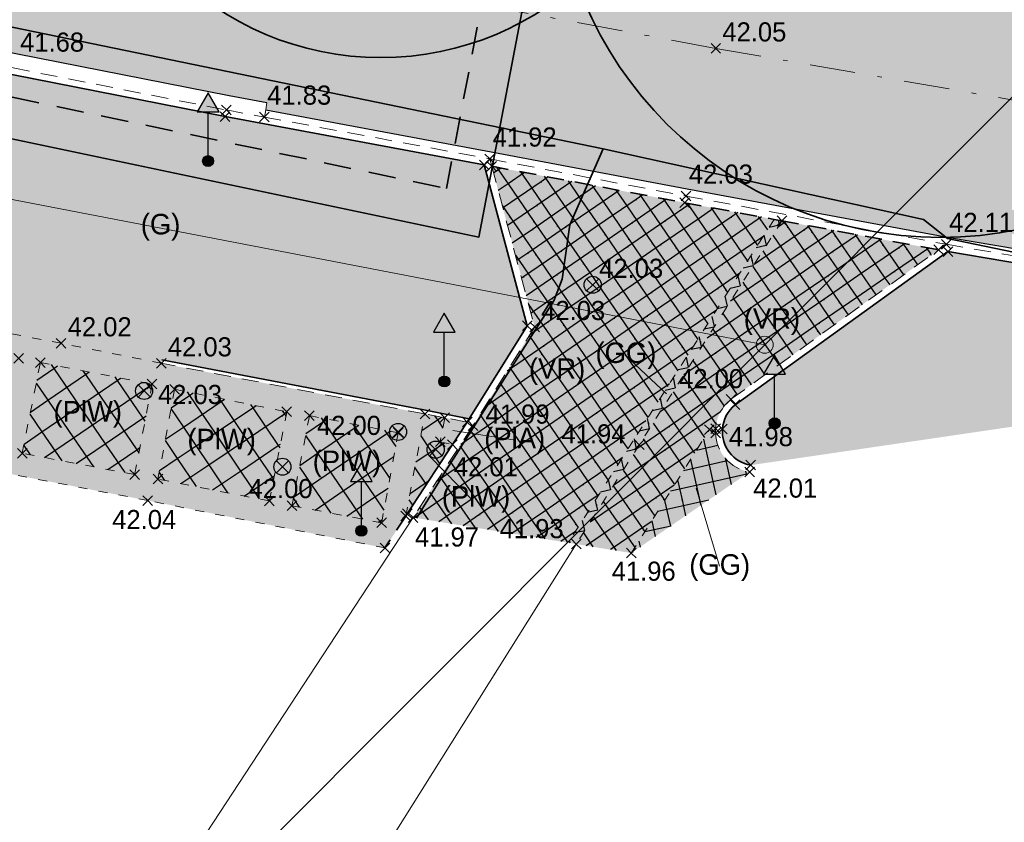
# Model space of a CAD drawing. Extents: x 353221 to 353633, y 5707812 to 5707954.
# Tile 20 of 35: x 353490 to 353511, y 5707853 to 5707870. Entities that reach past the tile are written whole.
import ezdxf

# ---------------------------------------------------------------- set-up
doc = ezdxf.new("R2010")
doc.units = 0
doc.header["$MEASUREMENT"] = 0
for name, pattern in [('LINE_LT_5', [1, 0.6, -0.4]), ('LINE_LT_6', [0.62, 0.37, -0.25]), ('LINE_LT_7', [0.45, 0.2, -0.25]), ('LINE_LT_8', [2.1, 1, -0.5, 0.1, -0.5])]:
    doc.linetypes.add(name, pattern=pattern)
for name, color, linetype in [('ALK', 7, 'Continuous'), ('Beschriftung-Punkte', 7, 'Continuous'), ('Bordstein', 7, 'Continuous'), ('Bordstein_abgesenkt', 7, 'Continuous'), ('Bäume', 7, 'Continuous'), ('Fahrbahnmitte', 7, 'Continuous'), ('Fahrbahnmitte_Punkt', 7, 'Continuous'), ('Oberfläche', 7, 'Continuous'), ('Punkte_Geh- und Radweg', 7, 'Continuous'), ('Punkte_OK-Bordstein', 7, 'Continuous'), ('Punkte_UK-Bordstein', 7, 'Continuous'), ('Rinne', 7, 'Continuous'), ('Topographie', 7, 'Continuous'), ('Verkehrszeichen', 7, 'Continuous'), ('Vers-Fernwärme', 7, 'Continuous'), ('Vers-Gas', 7, 'Continuous'), ('ZL_Linien', 7, 'Continuous'), ('ZZF_Asphalt', 7, 'Continuous'), ('ZZF_Betongroßpflaster', 7, 'Continuous'), ('ZZF_Betonplatten', 7, 'Continuous'), ('ZZF_Betonverbundpflaster', 7, 'Continuous'), ('ZZF_Grünfläche', 7, 'Continuous'), ('ZZL_Rinne_HK', 7, 'Continuous'), ('ZZL_Zuweisungslinie Flächen', 7, 'Continuous')]:
    doc.layers.add(name, color=color, linetype=linetype)
doc.styles.add('2009', font='txt', dxfattribs={"height": 1})
doc.styles.add('59', font='txt', dxfattribs={"height": 1})

# ---------------------------------------------------------------- blocks, each defined once
blk = doc.blocks.new('609')
at = {"color": 7, "lineweight": 25, "true_color": 0xffffff}
for p, q in [((0, 0), (-0.53033, 0.53033)), ((-0.53033, -0.53033), (0.53033, 0.53033)), ((0, 0), (0.53033, -0.53033))]:
    blk.add_line(p, q, dxfattribs=at)
blk = doc.blocks.new('610')
at = {"color": 7, "lineweight": 25, "true_color": 0xffffff}
for p, q in [((0.53033, 0.53033), (-0.53033, -0.53033)), ((-0.53033, 0.53033), (0.53033, -0.53033))]:
    blk.add_line(p, q, dxfattribs=at)
blk = doc.blocks.new('90009')
at = {"color": 30, "lineweight": 25, "true_color": 0xff8c28}
for p, q in [((-0.266163, -0.266142), (0, 0)), ((0.265153, -0.265153), (-0.265173, 0.265173)), ((0, 0), (0.264168, 0.264188))]:
    blk.add_line(p, q, dxfattribs=at)
blk.add_circle((-0.000997, -0.000977), 0.375, dxfattribs=at)
blk = doc.blocks.new('90012')
at = {"true_color": 0x000000}
blk.add_hatch(color=18, dxfattribs=at).paths.add_polyline_path([(0.962788, 4.332544), (-0.962788, 4.33254), (0, 6.000144)])
h = blk.add_hatch(color=18, dxfattribs=at)
edge = h.paths.add_edge_path(flags=0)
edge.add_arc((0, 0), 0.481396, 0, 360)
h = blk.add_hatch(color=18, dxfattribs=at)
edge = h.paths.add_edge_path(flags=0)
edge.add_arc((0, 0), 0.481396, 0, 360)
at = {"color": 7, "lineweight": 25, "true_color": 0xffffff}
for p, q in [((0, 6.000144), (-0.962788, 4.33254)), ((0, 6.000144), (-0.962788, 4.33254)), ((0.962788, 4.332544), (0, 6.000144)), ((0.962788, 4.332544), (0, 6.000144)), ((-0.962788, 4.33254), (0.962788, 4.332544)), ((-0.962788, 4.33254), (0.962788, 4.332544)), ((0, 0.481396), (0, 4.33254)), ((0, 0.481396), (0, 4.33254))]:
    blk.add_line(p, q, dxfattribs=at)
blk.add_circle((0, 0), 0.481396, dxfattribs=at)
blk.add_circle((0, 0), 0.481396, dxfattribs=at)

msp = doc.modelspace()

# ---------------------------------------------------------------- hatches: boundary and pattern name
at = {"layer": 'ZZF_Asphalt', "true_color": 0xffff78}
msp.add_hatch(color=51, dxfattribs=at).paths.add_polyline_path([(353515.998, 5707870.943), (353515.969, 5707870.785), (353514.214, 5707871.118), (353511.29, 5707871.667), (353509.518, 5707871.977), (353508.246, 5707872.242), (353505.305, 5707872.778), (353504.888, 5707872.871), (353502.77, 5707873.276), (353498.264, 5707874.113), (353497.211, 5707874.29), (353495.561, 5707874.63), (353491.644, 5707875.412), (353487.428, 5707876.157), (353485.592, 5707876.494), (353484.179, 5707876.85), (353481.838, 5707877.292), (353478.897, 5707877.862), (353477.406, 5707878.111), (353476.65, 5707878.28), (353473.431, 5707878.924), (353469.725, 5707879.603), (353467.828, 5707879.984), (353463.534, 5707880.821), (353460.286, 5707881.473), (353457.304, 5707882.042), (353454.451, 5707882.564), (353453.389, 5707882.752), (353452.417, 5707882.951), (353450.665, 5707883.328), (353446.495, 5707884.144), (353445.9, 5707880.854), (353445.416, 5707877.917), (353446.699, 5707877.682), (353450.94, 5707876.864), (353454.295, 5707876.227), (353455.8, 5707875.928), (353459.651, 5707875.166), (353466.48, 5707873.844), (353473.728, 5707872.437), (353481.856, 5707870.867), (353485.108, 5707870.236), (353489.506, 5707869.372), (353494.189, 5707868.45), (353495.02, 5707868.296), (353494.991, 5707868.138), (353499.941, 5707867.218), (353504.25, 5707866.404), (353509.963, 5707865.345), (353515.207, 5707864.458), (353519.367, 5707863.747), (353523.963, 5707862.973), (353524.807, 5707862.834), (353527.276, 5707862.425), (353528.135, 5707865.445), (353528.999, 5707868.996), (353530.137, 5707873.322), (353531.414, 5707879.283), (353527.93, 5707881.478, 0.024185), (353527.213, 5707879.224, 0.028069), (353526.992, 5707878.043, -0.043009), (353526.729, 5707876.824, -0.043371), (353526.109, 5707875.279, -0.0263), (353525.507, 5707874.315, -0.042352), (353524.505, 5707873.06, -0.053636), (353523.192, 5707871.957, -0.063956), (353521.348, 5707871.036, -0.061246), (353519.342, 5707870.617, -0.069201), (353517.143, 5707870.738)])
at = {"layer": 'ZZF_Betongroßpflaster', "true_color": 0xdcdcdc}
for points in [[(353501.637, 5707858.636), (353501.812, 5707858.608), (353503.195, 5707860.789), (353506.327, 5707865.704), (353506.158, 5707865.735), (353503.06, 5707860.875)], [(353505.617, 5707860.192, -0.356795), (353504.87, 5707861.046), (353504.735, 5707861.12), (353503.019, 5707858.411)]]:
    msp.add_hatch(color=254, dxfattribs=at).paths.add_polyline_path(points)
at = {"layer": 'ZZF_Betongroßpflaster', "true_color": 0x00ff00}
h = msp.add_hatch(dxfattribs=at)
h.set_pattern_fill('STRATIS_AreaStyle_Complicate206', color=3, style=0, pattern_type=2)
h.set_pattern_definition([(-257.5124, (353501.63743, 5707865.73514), (-0.447214, 0.285043), [0, 0, 1])])
h.paths.add_polyline_path([(353501.637, 5707858.636), (353501.812, 5707858.608), (353503.195, 5707860.789), (353506.327, 5707865.704), (353506.158, 5707865.735), (353503.06, 5707860.875)])
h = msp.add_hatch(dxfattribs=at)
h.set_pattern_fill('STRATIS_AreaStyle_Complicate207', color=3, style=0, pattern_type=2)
h.set_pattern_definition([(-167.5124, (353501.63743, 5707865.73514), (-0.285043, -0.447214), [0, 0, 1])])
h.paths.add_polyline_path([(353501.637, 5707858.636), (353501.812, 5707858.608), (353503.195, 5707860.789), (353506.327, 5707865.704), (353506.158, 5707865.735), (353503.06, 5707860.875)])
h = msp.add_hatch(dxfattribs=at)
h.set_pattern_fill('STRATIS_AreaStyle_Complicate183', color=3, style=0, pattern_type=2)
h.set_pattern_definition([(-77.36, (353503.019, 5707861.11957), (0.447972, -0.28385), [0, 0, 1])])
h.paths.add_polyline_path([(353505.617, 5707860.192, -0.356795), (353504.87, 5707861.046), (353504.735, 5707861.12), (353503.019, 5707858.411)])
h = msp.add_hatch(dxfattribs=at)
h.set_pattern_fill('STRATIS_AreaStyle_Complicate184', color=3, style=0, pattern_type=2)
h.set_pattern_definition([(12.64, (353503.019, 5707861.11957), (0.28385, 0.447972), [0, 0, 1])])
h.paths.add_polyline_path([(353505.617, 5707860.192, -0.356795), (353504.87, 5707861.046), (353504.735, 5707861.12), (353503.019, 5707858.411)])
at = {"layer": 'ZZF_Betonplatten', "true_color": 0x96c8ff}
h = msp.add_hatch(color=151, dxfattribs=at)
h.paths.add_polyline_path([(353492.699, 5707862.576), (353490.5, 5707863.016), (353486.069, 5707863.856), (353482.293, 5707864.603), (353476.964, 5707865.626), (353469.113, 5707867.12), (353461.262, 5707868.657), (353455.224, 5707869.815), (353454.194, 5707870.018), (353454.027, 5707869.124), (353453.914, 5707868.518), (353453.536, 5707866.539), (353454.347, 5707866.384), (353456.529, 5707865.967), (353456.978, 5707868.444), (353457.476, 5707868.348), (353457.108, 5707866.341), (353462.018, 5707865.409), (353467.166, 5707864.435), (353472.093, 5707863.489), (353479.677, 5707862.023), (353486.635, 5707860.676), (353492.4, 5707859.564), (353497.61, 5707858.522), (353498.067, 5707859.221), (353498.487, 5707861.466)])
h.paths.add_polyline_path([(353495.569, 5707859.45), (353495.953, 5707861.427), (353497.901, 5707861.05), (353497.537, 5707859.076)])
for points in [[(353489.644, 5707860.6), (353490.043, 5707862.592), (353492.497, 5707862.118), (353492.116, 5707860.135)], [(353492.626, 5707860.033), (353492.99, 5707862.006), (353495.455, 5707861.512), (353495.073, 5707859.554)], [(353495.569, 5707859.45), (353495.953, 5707861.427), (353497.901, 5707861.05), (353497.537, 5707859.076)], [(353498.487, 5707861.466), (353498.067, 5707859.221), (353498.101, 5707859.273), (353499.093, 5707860.791), (353498.825, 5707860.855), (353498.925, 5707861.381)], [(353498.925, 5707861.381), (353498.825, 5707860.855), (353499.093, 5707860.791), (353499.417, 5707861.286)]]:
    msp.add_hatch(color=151, dxfattribs=at).paths.add_polyline_path(points)
at = {"layer": 'ZZF_Betonplatten', "true_color": 0x00ffff}
h = msp.add_hatch(dxfattribs=at)
h.set_pattern_fill('STRATIS_AreaStyle_Complicate171', color=4, style=0, pattern_type=2)
h.set_pattern_definition([(-325.653, (353489.644, 5707862.592), (0.13072, 0.69492), [0, 0, 1])])
h.paths.add_polyline_path([(353489.644, 5707860.6), (353490.043, 5707862.592), (353492.497, 5707862.118), (353492.116, 5707860.135)])
h = msp.add_hatch(dxfattribs=at)
h.set_pattern_fill('STRATIS_AreaStyle_Complicate172', color=4, style=0, pattern_type=2)
h.set_pattern_definition([(-415.653, (353489.644, 5707862.592), (0.69492, -0.13072), [0, 0, 1])])
h.paths.add_polyline_path([(353489.644, 5707860.6), (353490.043, 5707862.592), (353492.497, 5707862.118), (353492.116, 5707860.135)])
h = msp.add_hatch(dxfattribs=at)
h.set_pattern_fill('STRATIS_AreaStyle_Complicate173', color=4, style=0, pattern_type=2)
h.set_pattern_definition([(-326.076, (353492.626, 5707862.006), (0.13584, 0.693937), [0, 0, 1])])
h.paths.add_polyline_path([(353492.626, 5707860.033), (353492.99, 5707862.006), (353495.455, 5707861.512), (353495.073, 5707859.554)])
h = msp.add_hatch(dxfattribs=at)
h.set_pattern_fill('STRATIS_AreaStyle_Complicate174', color=4, style=0, pattern_type=2)
h.set_pattern_definition([(-416.076, (353492.626, 5707862.006), (0.693937, -0.13584), [0, 0, 1])])
h.paths.add_polyline_path([(353492.626, 5707860.033), (353492.99, 5707862.006), (353495.455, 5707861.512), (353495.073, 5707859.554)])
h = msp.add_hatch(dxfattribs=at)
h.set_pattern_fill('STRATIS_AreaStyle_Complicate175', color=4, style=0, pattern_type=2)
h.set_pattern_definition([(-325.76, (353495.569, 5707861.427), (0.13202, 0.694674), [0, 0, 1])])
h.paths.add_polyline_path([(353495.569, 5707859.45), (353495.953, 5707861.427), (353497.901, 5707861.05), (353497.537, 5707859.076)])
h = msp.add_hatch(dxfattribs=at)
h.set_pattern_fill('STRATIS_AreaStyle_Complicate176', color=4, style=0, pattern_type=2)
h.set_pattern_definition([(-415.76, (353495.569, 5707861.427), (0.694674, -0.13202), [0, 0, 1])])
h.paths.add_polyline_path([(353495.569, 5707859.45), (353495.953, 5707861.427), (353497.901, 5707861.05), (353497.537, 5707859.076)])
h = msp.add_hatch(dxfattribs=at)
h.set_pattern_fill('STRATIS_AreaStyle_Complicate181', color=4, style=0, pattern_type=2)
h.set_pattern_definition([(-326, (353498.06735, 5707861.4664), (0.13491, 0.69412), [0, 0, 1])])
h.paths.add_polyline_path([(353498.487, 5707861.466), (353498.067, 5707859.221), (353498.101, 5707859.273), (353499.093, 5707860.791), (353498.825, 5707860.855), (353498.925, 5707861.381)])
h = msp.add_hatch(dxfattribs=at)
h.set_pattern_fill('STRATIS_AreaStyle_Complicate182', color=4, style=0, pattern_type=2)
h.set_pattern_definition([(-416, (353498.06735, 5707861.4664), (0.69412, -0.13491), [0, 0, 1])])
h.paths.add_polyline_path([(353498.487, 5707861.466), (353498.067, 5707859.221), (353498.101, 5707859.273), (353499.093, 5707860.791), (353498.825, 5707860.855), (353498.925, 5707861.381)])
at = {"layer": 'ZZF_Betonverbundpflaster', "true_color": 0xffafc8}
for points in [[(353498.227, 5707859.191), (353501.637, 5707858.636), (353503.06, 5707860.875), (353506.158, 5707865.735), (353504.193, 5707866.1), (353499.955, 5707866.9), (353500.898, 5707863.374), (353499.543, 5707861.205)], [(353503.019, 5707858.411), (353504.735, 5707861.12), (353504.87, 5707861.046, -0.027369), (353504.872, 5707861.144, -0.211603), (353505.209, 5707861.785), (353509.766, 5707865.066), (353506.327, 5707865.704), (353503.195, 5707860.789), (353501.812, 5707858.608)]]:
    msp.add_hatch(color=231, dxfattribs=at).paths.add_polyline_path(points)
at = {"layer": 'ZZF_Betonverbundpflaster', "true_color": 0xff0000}
h = msp.add_hatch(dxfattribs=at)
h.set_pattern_fill('STRATIS_AreaStyle_Complicate204', color=1, style=0, pattern_type=2)
h.set_pattern_definition([(-145.5094, (353498.227, 5707866.90023), (-0.096731, -0.521434), [0, 0, 1])])
h.paths.add_polyline_path([(353498.227, 5707859.191), (353501.637, 5707858.636), (353503.06, 5707860.875), (353506.158, 5707865.735), (353504.193, 5707866.1), (353499.955, 5707866.9), (353500.898, 5707863.374), (353499.543, 5707861.205)])
h = msp.add_hatch(dxfattribs=at)
h.set_pattern_fill('STRATIS_AreaStyle_Complicate205', color=1, style=0, pattern_type=2)
h.set_pattern_definition([(-55.5094, (353498.227, 5707866.90023), (0.521434, -0.096731), [0, 0, 1])])
h.paths.add_polyline_path([(353498.227, 5707859.191), (353501.637, 5707858.636), (353503.06, 5707860.875), (353506.158, 5707865.735), (353504.193, 5707866.1), (353499.955, 5707866.9), (353500.898, 5707863.374), (353499.543, 5707861.205)])
h = msp.add_hatch(dxfattribs=at)
h.set_pattern_fill('STRATIS_AreaStyle_Complicate202', color=1, style=0, pattern_type=2)
h.set_pattern_definition([(-145.5094, (353501.81167, 5707865.70367), (-0.096731, -0.521434), [0, 0, 1])])
h.paths.add_polyline_path([(353503.019, 5707858.411), (353504.735, 5707861.12), (353504.87, 5707861.046, -0.027369), (353504.872, 5707861.144, -0.211603), (353505.209, 5707861.785), (353509.766, 5707865.066), (353506.327, 5707865.704), (353503.195, 5707860.789), (353501.812, 5707858.608)])
h = msp.add_hatch(dxfattribs=at)
h.set_pattern_fill('STRATIS_AreaStyle_Complicate203', color=1, style=0, pattern_type=2)
h.set_pattern_definition([(-55.5094, (353501.81167, 5707865.70367), (0.521434, -0.096731), [0, 0, 1])])
h.paths.add_polyline_path([(353503.019, 5707858.411), (353504.735, 5707861.12), (353504.87, 5707861.046, -0.027369), (353504.872, 5707861.144, -0.211603), (353505.209, 5707861.785), (353509.766, 5707865.066), (353506.327, 5707865.704), (353503.195, 5707860.789), (353501.812, 5707858.608)])
at = {"layer": 'ZZF_Grünfläche', "true_color": 0xa0ffa0}
for points in [[(353492.714, 5707862.655), (353498.503, 5707861.545), (353499.462, 5707861.358), (353500.736, 5707863.398), (353499.792, 5707866.931), (353494.101, 5707867.989), (353489.415, 5707868.911), (353485.02, 5707869.775, 0.288775), (353484.642, 5707869.618, 0.219587), (353484.577, 5707869.304), (353485.175, 5707867.067), (353486.069, 5707863.856), (353490.5, 5707863.016), (353492.699, 5707862.576)], [(353505.642, 5707860.34), (353519.876, 5707862.431, 0.15602), (353519.893, 5707862.888, 0.140751), (353519.665, 5707863.253, 0.127357), (353519.31, 5707863.442), (353515.155, 5707864.152), (353509.972, 5707865.029), (353505.3, 5707861.665, 0.210694), (353505.022, 5707861.133, 0.388219)]]:
    msp.add_hatch(color=81, dxfattribs=at).paths.add_polyline_path(points)

# ---------------------------------------------------------------- linework, layer by layer
at = {"layer": 'ALK', "color": 1, "lineweight": 18, "true_color": 0xff0000}
msp.add_lwpolyline([(353584.729, 5707954.084), (353582.102, 5707950.978), (353578.6, 5707946.839), (353568.053, 5707934.374), (353554.29, 5707918.13), (353546.692, 5707909.287), (353544.192, 5707906.388), (353541.152, 5707902.771), (353540.449, 5707901.936), (353535.309, 5707895.83), (353532.535, 5707892.535), (353526.985, 5707885.943), (353521.891, 5707879.894), (353516.874, 5707873.934), (353514.114, 5707871.159), (353505.949, 5707862.982), (353502.648, 5707859.675), (353490.341, 5707847.346), (353484.965, 5707841.961), (353469.016, 5707817.132), (353465.452, 5707811.584)], dxfattribs=at)
for points in [[(353514.114, 5707871.159), (353516.874, 5707873.934), (353491.369, 5707878.939), (353426.952, 5707891.299), (353369.702, 5707902.282), (353367.201, 5707889.688), (353368.812, 5707889.344), (353370.97, 5707888.946), (353379.936, 5707887.294), (353449.799, 5707873.812), (353499.299, 5707864.265), (353500.536, 5707864.026), (353504.883, 5707863.188), (353505.949, 5707862.982), (353514.114, 5707871.159)], [(353502.648, 5707859.675), (353505.949, 5707862.982), (353504.883, 5707863.188), (353500.536, 5707864.026), (353499.299, 5707864.265), (353449.799, 5707873.812), (353379.936, 5707887.294), (353375.492, 5707864.374), (353375.391, 5707863.852), (353372.491, 5707848.918), (353364.117, 5707832.537), (353360.393, 5707825.253), (353394.393, 5707818.738), (353396.15, 5707827.844), (353396.978, 5707832.144), (353402.108, 5707858.706), (353430.908, 5707853.166), (353437.38, 5707851.921), (353446.184, 5707849.46), (353484.965, 5707841.961), (353490.341, 5707847.346), (353502.648, 5707859.675)]]:
    msp.add_lwpolyline(points, close=True, dxfattribs=at)
msp.add_lwpolyline([(353505.762, 5707862.982, 1), (353506.137, 5707862.982, 1), (353505.762, 5707862.982)], format="xyb", close=True, dxfattribs=at)
at = {"layer": 'Bordstein', "color": 1, "linetype": 'LINE_LT_6', "lineweight": 13, "true_color": 0xff0000}
for p, q in [((353494.962, 5707867.981, 41.829), (353499.912, 5707867.061, 41.921)), ((353499.912, 5707867.061, 41.921), (353499.955, 5707866.9, 41.945)), ((353509.766, 5707865.066, 42.108), (353509.935, 5707865.187, 42.108)), ((353498.487, 5707861.466, 41.985), (353492.699, 5707862.576, 42.026)), ((353498.925, 5707861.381, 42.004), (353498.487, 5707861.466, 41.985)), ((353499.417, 5707861.286, 42.004), (353498.925, 5707861.381, 42.004))]:
    msp.add_line(p, q, dxfattribs=at)
at = {"layer": 'Bordstein', "color": 1, "lineweight": 35, "true_color": 0xff0000}
for p, q in [((353499.462, 5707861.358, 42.005), (353499.417, 5707861.286, 42.004)), ((353499.417, 5707861.286, 42.004), (353499.093, 5707860.791, 42.02))]:
    msp.add_line(p, q, dxfattribs=at)
for points in [[(353486.069, 5707863.856), (353485.175, 5707867.067), (353484.577, 5707869.304, -0.219585), (353484.642, 5707869.618, -0.288775), (353485.02, 5707869.775), (353489.415, 5707868.911), (353494.101, 5707867.989), (353499.792, 5707866.931), (353500.736, 5707863.398), (353499.462, 5707861.358)], [(353505.642, 5707860.34, -0.38822), (353505.022, 5707861.133, -0.210693), (353505.3, 5707861.665), (353509.972, 5707865.029), (353515.155, 5707864.152), (353519.31, 5707863.442, -0.127357), (353519.665, 5707863.253, -0.140751), (353519.893, 5707862.888, -0.156021), (353519.876, 5707862.431)]]:
    msp.add_lwpolyline(points, format="xyb", dxfattribs=at)
at = {"layer": 'Bordstein', "color": 1, "linetype": 'LINE_LT_6', "lineweight": 13, "true_color": 0xff0000}
for points in [[(353504.87, 5707861.046, -0.027369), (353504.872, 5707861.144, -0.211603), (353505.209, 5707861.785), (353509.766, 5707865.066)], [(353505.617, 5707860.192, -0.356795), (353504.87, 5707861.046)]]:
    msp.add_lwpolyline(points, format="xyb", dxfattribs=at)
for points in [[(353485.047, 5707869.922, 41.695), (353489.444, 5707869.058, 41.684), (353494.129, 5707868.136, 41.791), (353494.962, 5707867.981, 41.829)], [(353499.912, 5707867.061, 41.921), (353504.221, 5707866.247, 42.027), (353509.935, 5707865.187, 42.108)], [(353499.955, 5707866.9, 41.945), (353500.898, 5707863.374, 42.029), (353499.543, 5707861.205, 41.989), (353498.227, 5707859.191, 41.966)], [(353509.935, 5707865.187, 42.108), (353515.18, 5707864.3, 42.152), (353519.34, 5707863.589, 42.167)]]:
    msp.add_polyline3d(points, dxfattribs=at)
at = {"layer": 'Bordstein', "color": 1, "lineweight": 35, "true_color": 0xff0000}
for points in [[(353499.462, 5707861.358, 42.005), (353498.503, 5707861.545, 41.985), (353492.714, 5707862.655, 42.026)], [(353499.093, 5707860.791, 42.02), (353498.101, 5707859.273, 41.97), (353498.067, 5707859.221, 41.961)]]:
    msp.add_polyline3d(points, dxfattribs=at)
at = {"layer": 'Bordstein_abgesenkt', "color": 1, "linetype": 'LINE_LT_6', "lineweight": 35, "true_color": 0xff0000}
for p, q in [((353506.158, 5707865.735, 42.094), (353506.327, 5707865.704, 42.096)), ((353506.327, 5707865.704, 42.096), (353509.766, 5707865.066, 42.108)), ((353498.067, 5707859.221, 41.961), (353497.61, 5707858.522, 41.952))]:
    msp.add_line(p, q, dxfattribs=at)
msp.add_polyline3d([(353499.955, 5707866.9, 41.945), (353504.193, 5707866.1, 42.05), (353506.158, 5707865.735, 42.094)], dxfattribs=at)
at = {"layer": 'Bäume', "color": 3, "lineweight": 35, "true_color": 0x00ff00}
for centre, radius in [((353497.521, 5707875.784), 6.5), ((353509.812, 5707873.838), 8.5)]:
    msp.add_circle(centre, radius, dxfattribs=at)
at = {"layer": 'Fahrbahnmitte', "color": 1, "linetype": 'LINE_LT_8', "lineweight": 13, "true_color": 0xff0000}
msp.add_polyline3d([(353365.078, 5707896.448, 41.752), (353370.941, 5707895.277, 41.703), (353380.161, 5707893.558, 41.664), (353386.826, 5707892.235, 41.62), (353391.865, 5707891.267, 41.613), (353398.673, 5707889.865, 41.581), (353402.542, 5707889.09, 41.565), (353413.564, 5707887.048, 41.516), (353423.996, 5707885.016, 41.49), (353428.733, 5707884.1, 41.515), (353434.9, 5707882.885, 41.555), (353440.459, 5707881.816, 41.579), (353445.9, 5707880.854, 41.613), (353451.914, 5707879.653, 41.647), (353460.433, 5707878.002, 41.676), (353469.712, 5707876.168, 41.742), (353475.779, 5707875.05, 41.78), (353484.431, 5707873.534, 41.827), (353493.579, 5707871.589, 41.896), (353504.876, 5707869.488, 42.051), (353511.991, 5707868.249, 42.072), (353520.738, 5707866.669, 42.169), (353528.135, 5707865.445, 42.313)], dxfattribs=at)
at = {"layer": 'Rinne', "color": 1, "lineweight": 25, "true_color": 0xff0000}
for points in [[(353445.416, 5707877.917, 41.514), (353446.699, 5707877.682, 41.51), (353450.94, 5707876.864, 41.535), (353454.295, 5707876.227, 41.549), (353455.8, 5707875.928, 41.56), (353459.651, 5707875.166, 41.589), (353466.48, 5707873.844, 41.625), (353473.728, 5707872.437, 41.663), (353481.856, 5707870.867, 41.708), (353485.108, 5707870.236, 41.695), (353489.506, 5707869.372, 41.684), (353494.189, 5707868.45, 41.791), (353495.02, 5707868.296, 41.829)], [(353494.991, 5707868.138, 41.829), (353499.941, 5707867.218, 41.921), (353504.25, 5707866.404, 42.027), (353509.963, 5707865.345, 42.108), (353515.207, 5707864.458, 42.152), (353519.367, 5707863.747, 42.167), (353523.963, 5707862.973, 42.197), (353524.807, 5707862.834, 42.196), (353527.276, 5707862.425, 42.213)]]:
    msp.add_polyline3d(points, dxfattribs=at)
at = {"layer": 'Topographie', "color": 1, "linetype": 'LINE_LT_7', "lineweight": 13, "true_color": 0xff0000}
msp.add_line((353498.067, 5707859.221, 41.961), (353498.487, 5707861.466, 41.985), dxfattribs=at)
for points in [[(353497.61, 5707858.522, 41.952), (353492.4, 5707859.564, 42.036), (353486.635, 5707860.676, 42.063), (353479.677, 5707862.023, 42.046), (353472.093, 5707863.489, 41.992), (353467.166, 5707864.435, 41.967), (353462.018, 5707865.409, 41.958), (353457.108, 5707866.341, 41.922)], [(353506.158, 5707865.735, 42.094), (353503.06, 5707860.875, 41.94), (353501.637, 5707858.636, 41.928)], [(353506.327, 5707865.704, 42.096), (353503.195, 5707860.789, 41.94), (353501.812, 5707858.608, 41.93)], [(353492.699, 5707862.576, 42.026), (353490.5, 5707863.016, 42.02), (353486.069, 5707863.856, 41.987)], [(353498.925, 5707861.381, 42.004), (353498.825, 5707860.855, 42.014), (353499.093, 5707860.791, 42.02)], [(353503.019, 5707858.411, 41.964), (353504.735, 5707861.12, 41.974), (353504.87, 5707861.046, 41.976)]]:
    msp.add_polyline3d(points, dxfattribs=at)
for points in [[(353489.644, 5707860.6, 42.039), (353490.043, 5707862.592, 42.017), (353492.497, 5707862.118, 42.01), (353492.116, 5707860.135, 42.037), (353489.644, 5707860.6, 42.039)], [(353492.626, 5707860.033, 42.029), (353492.99, 5707862.006, 42.027), (353495.455, 5707861.512, 42.012), (353495.073, 5707859.554, 41.996), (353492.626, 5707860.033, 42.029)], [(353495.569, 5707859.45, 41.991), (353495.953, 5707861.427, 42.005), (353497.901, 5707861.05, 41.997), (353497.537, 5707859.076, 41.963), (353495.569, 5707859.45, 41.991)]]:
    msp.add_polyline3d(points, close=True, dxfattribs=at)
at = {"layer": 'Vers-Fernwärme', "color": 1, "linetype": 'LINE_LT_5', "lineweight": 35, "true_color": 0xff0000}
msp.add_lwpolyline([(353364.378, 5707892.66), (353376.963, 5707890.331), (353385.13, 5707888.815), (353390.111, 5707887.694), (353391.479, 5707887.441), (353393.741, 5707887.022), (353405.839, 5707884.783), (353417.701, 5707882.385), (353429.267, 5707880.247), (353440.76, 5707878.049), (353453.234, 5707875.662), (353464.826, 5707873.445), (353476.597, 5707871.091), (353488.446, 5707868.621), (353498.961, 5707866.414), (353501.384, 5707879.079), (353504.487, 5707878.463), (353516.631, 5707876.566), (353520.594, 5707875.712), (353524.805, 5707880.374), (353526.442, 5707882.33)], dxfattribs=at)
at = {"layer": 'Vers-Fernwärme', "color": 1, "lineweight": 35, "true_color": 0xff0000}
msp.add_lwpolyline([(353364.213, 5707891.775), (353376.799, 5707889.446), (353384.949, 5707887.934), (353389.93, 5707886.812), (353391.315, 5707886.556), (353393.577, 5707886.137), (353405.668, 5707883.9), (353417.53, 5707881.501), (353429.101, 5707879.363), (353440.591, 5707877.165), (353453.065, 5707874.778), (353464.653, 5707872.561), (353476.417, 5707870.209), (353488.261, 5707867.74), (353499.672, 5707865.345), (353502.097, 5707878.02), (353504.33, 5707877.577), (353516.466, 5707875.681), (353520.913, 5707874.723), (353525.484, 5707879.784), (353527.218, 5707881.854)], dxfattribs=at)
at = {"layer": 'Vers-Gas', "color": 30, "lineweight": 35, "true_color": 0xff8c28}
for points in [[(353364.626, 5707893.985), (353364.917, 5707893.933), (353387.631, 5707889.729), (353390.268, 5707889.14), (353399.315, 5707887.465), (353411.114, 5707885.282), (353434.747, 5707880.675), (353446.533, 5707878.42), (353457.084, 5707876.097), (353458.852, 5707875.758), (353478.926, 5707872.122), (353502.401, 5707867.281), (353509.433, 5707865.731), (353509.96, 5707865.316), (353511.625, 5707864.973), (353527.231, 5707862.15)], [(353498.305, 5707859.178), (353498.955, 5707860.233), (353499.546, 5707861.161), (353501.317, 5707863.945), (353501.501, 5707864.42), (353501.67, 5707865.617), (353502.401, 5707867.281)]]:
    msp.add_lwpolyline(points, dxfattribs=at)
at = {"layer": 'ZL_Linien', "color": 254, "lineweight": 13, "true_color": 0xdcdcdc}
for points in [[(353498.227, 5707859.191, 41.966), (353485.473, 5707839.748, 0), (353467.377, 5707811.584, 0)], [(353472.108, 5707811.584, 0), (353472.464, 5707812.119, 0), (353489.81, 5707839.501, 0), (353501.812, 5707858.608, 41.93)]]:
    msp.add_polyline3d(points, dxfattribs=at)
at = {"layer": 'ZZL_Rinne_HK', "color": 1, "lineweight": 13, "true_color": 0xff0000}
for p, q in [((353494.991, 5707868.138, 41.829), (353495.02, 5707868.296, 41.829)), ((353494.962, 5707867.981, 41.829), (353494.991, 5707868.138, 41.829))]:
    msp.add_line(p, q, dxfattribs=at)
at = {"layer": 'ZZL_Zuweisungslinie Flächen', "color": 7, "lineweight": 13, "true_color": 0xffffff}
for p, q in [((353502.877, 5707862.759), (353503.793, 5707861.904)), ((353500.466, 5707860.89), (353499.103, 5707861.099)), ((353499.543, 5707859.566), (353498.591, 5707860.538)), ((353504.953, 5707858.12), (353504.444, 5707859.832))]:
    msp.add_line(p, q, dxfattribs=at)

# ---------------------------------------------------------------- block references
at = {"layer": 'Fahrbahnmitte_Punkt', "xscale": 0.2, "yscale": 0.2, "zscale": 0.2}
msp.add_blockref('610', (353504.876, 5707869.488, 42.051), dxfattribs=at)
at = {"layer": 'Punkte_Geh- und Radweg', "xscale": 0.2, "yscale": 0.2, "zscale": 0.2}
for p in [(353490.5, 5707863.016, 42.02), (353489.569, 5707862.683, 42.022), (353490.043, 5707862.592, 42.017), (353492.699, 5707862.576, 42.026), (353492.497, 5707862.118, 42.01), (353492.99, 5707862.006, 42.027), (353495.455, 5707861.512, 42.012), (353495.953, 5707861.427, 42.005), (353498.487, 5707861.466, 41.985), (353498.925, 5707861.381, 42.004), (353497.901, 5707861.05, 41.997), (353504.735, 5707861.12, 41.974), (353498.825, 5707860.855, 42.014), (353503.195, 5707860.789, 41.94), (353489.644, 5707860.6, 42.039), (353492.116, 5707860.135, 42.037), (353492.626, 5707860.033, 42.029), (353492.4, 5707859.564, 42.036), (353495.073, 5707859.554, 41.996), (353495.569, 5707859.45, 41.991), (353497.537, 5707859.076, 41.963), (353501.812, 5707858.608, 41.93), (353503.019, 5707858.411, 41.964)]:
    msp.add_blockref('609', p, dxfattribs=at)
at = {"layer": 'Punkte_OK-Bordstein', "xscale": 0.2, "yscale": 0.2, "zscale": 0.2}
for p in [(353494.101, 5707867.989, 41.937), (353499.792, 5707866.931, 42.048), (353499.955, 5707866.9, 41.945), (353504.193, 5707866.1, 42.05), (353506.327, 5707865.704, 42.096), (353509.766, 5707865.066, 42.108), (353509.972, 5707865.029, 42.188), (353500.736, 5707863.398, 42.102), (353505.3, 5707861.665, 42.094), (353499.417, 5707861.286, 42.004), (353505.022, 5707861.133, 42.07), (353499.093, 5707860.791, 42.02), (353505.642, 5707860.34, 42.091), (353498.101, 5707859.273, 41.97), (353498.067, 5707859.221, 41.961), (353497.61, 5707858.522, 41.952)]:
    msp.add_blockref('609', p, dxfattribs=at)
at = {"layer": 'Punkte_UK-Bordstein', "xscale": 0.2, "yscale": 0.2, "zscale": 0.2}
for p in [(353494.129, 5707868.136, 41.791), (353494.962, 5707867.981, 41.829), (353499.912, 5707867.061, 41.921), (353504.221, 5707866.247, 42.027), (353509.935, 5707865.187, 42.108), (353500.898, 5707863.374, 42.029), (353505.209, 5707861.785, 42.002), (353499.543, 5707861.205, 41.989), (353504.87, 5707861.046, 41.976), (353504.872, 5707861.144, 41.981), (353505.617, 5707860.192, 42.014), (353498.227, 5707859.191, 41.966)]:
    msp.add_blockref('609', p, dxfattribs=at)
at = {"layer": 'Verkehrszeichen', "xscale": 0.25, "yscale": 0.25, "zscale": 0.25}
for p in [(353493.727, 5707867.014, 41.922), (353498.914, 5707862.176, 41.952), (353506.167, 5707861.257, 41.959), (353497.092, 5707858.899, 41.965)]:
    msp.add_blockref('90012', p, dxfattribs=at)
at = {"layer": 'Vers-Gas', "xscale": 0.5, "yscale": 0.5, "zscale": 0.5}
for p in [(353502.172, 5707864.3, 42.028), (353492.322, 5707861.969, 42.034), (353497.899, 5707861.07, 42.001), (353498.724, 5707860.681, 42.027), (353495.359, 5707860.306, 42.001)]:
    msp.add_blockref('90009', p, dxfattribs=at)

# ---------------------------------------------------------------- texts
at = {"layer": 'Beschriftung-Punkte', "color": 7, "true_color": 0xffffff, "char_height": 0.42, "attachment_point": 1, "line_spacing_factor": 0.959981, "style": '59'}
for s, insert in [('42.05', (353505.019, 5707870.059)), ('41.68', (353489.598, 5707869.835)), ('41.83', (353495.025, 5707868.672)), ('41.92', (353499.975, 5707867.752)), ('42.03', (353504.284, 5707866.938)), ('42.11', (353509.998, 5707865.878)), ('42.03', (353502.315, 5707864.871)), ('42.03', (353501.041, 5707863.945)), ('42.02', (353490.643, 5707863.587)), ('42.03', (353492.842, 5707863.147)), ('42.00', (353504.069, 5707862.449)), ('42.03', (353492.626, 5707862.101)), ('41.99', (353499.819, 5707861.671)), ('42.00', (353496.117, 5707861.423)), ('41.94', (353501.487, 5707861.236)), ('41.98', (353505.163, 5707861.176)), ('42.01', (353499.123, 5707860.515)), ('42.00', (353494.616, 5707860.036)), ('42.01', (353505.697, 5707860.047)), ('42.04', (353491.621, 5707859.356)), ('41.93', (353500.129, 5707859.157)), ('41.97', (353498.27, 5707858.974)), ('41.96', (353502.589, 5707858.223))]:
    msp.add_mtext(s, dxfattribs=dict(at, insert=insert))
at = {"layer": 'Oberfläche', "color": 7, "true_color": 0xffffff, "char_height": 0.45, "attachment_point": 5, "line_spacing_factor": 0.959981, "style": '2009'}
for s, insert in [('(G)', (353492.683, 5707865.562)), ('(VR)', (353506.107, 5707863.491)), ('(GG)', (353502.902, 5707862.74)), ('(VR)', (353501.39, 5707862.393)), ('(PlW)', (353491.084, 5707861.454)), ('(PlW)', (353494.024, 5707860.845)), ('(PlA)', (353500.459, 5707860.87)), ('(PlW)', (353496.775, 5707860.367)), ('(PlW)', (353499.61, 5707859.587)), ('(GG)', (353504.961, 5707858.092))]:
    msp.add_mtext(s, dxfattribs=dict(at, insert=insert))

doc.saveas('drawing.dxf')
